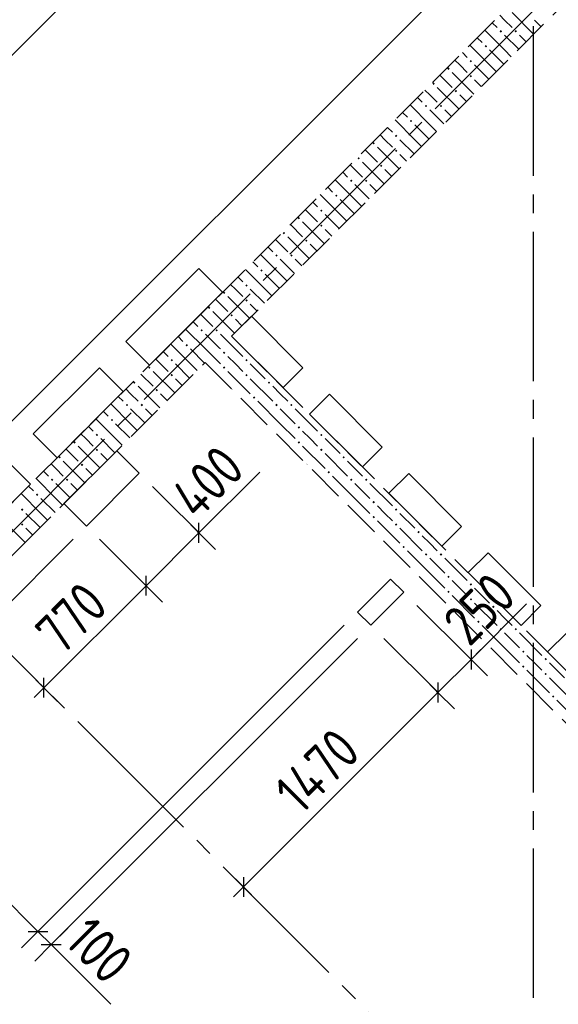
# Model space of a CAD drawing. Header units: millimetres. Extents: x 0 to 43617, y 0 to 59400.
# Tile 16 of 32: x 23628 to 26508, y 28806 to 34075. Entities that reach past the tile are written whole.
import ezdxf

# ---------------------------------------------------------------- set-up
doc = ezdxf.new("R2010")
doc.units = ezdxf.units.MM
doc.linetypes.add('______2', pattern=[270, 200, -70])
doc.linetypes.add('______5', pattern=[1100, 800, -100, 100, -100])
for name, color, linetype, lineweight in [('Standard', 7, 'Continuous', 25), ('Оси', 40, '______5', 18), ('Размерная выноска', 7, 'Continuous', 13)]:
    doc.layers.add(name, color=color, linetype=linetype, lineweight=lineweight)
doc.layers.add('ЖБ Перекрытие верхний уровень', color=7, linetype='Continuous', lineweight=25, true_color=0xe0e0ff)
doc.layers.add('ЖБ Стена верхний уровень', color=7, linetype='Continuous', lineweight=25, true_color=0x006e00)
doc.styles.add('GOST 2.304-81', font='txt')

msp = doc.modelspace()

# ---------------------------------------------------------------- hatches: boundary and pattern name
at = {"layer": 'ЖБ Стена верхний уровень', "linetype": 'Continuous', "lineweight": 18, "transparency": 33554687}
for points in [[(26194.5, 34013.1), (26201, 34019.6), (26207.5, 34013.1), (26201, 34006.6)], [(26274.5, 34013.1), (26281, 34019.6), (26287.5, 34013.1), (26281, 34006.6)], [(26114.5, 33933.1), (26121, 33939.6), (26127.4, 33933.1), (26121, 33926.6)], [(26034.5, 33853.1), (26040.9, 33859.6), (26047.4, 33853.1), (26040.9, 33846.6)], [(25914.5, 33813.1), (25921, 33819.6), (25927.4, 33813.1), (25921, 33806.6)], [(26034.5, 33773.1), (26040.9, 33779.6), (26047.4, 33773.1), (26040.9, 33766.6)], [(25834.5, 33733.1), (25840.9, 33739.6), (25847.4, 33733.1), (25840.9, 33726.6)], [(25954.4, 33693.1), (25960.9, 33699.6), (25967.4, 33693.1), (25960.9, 33686.6)], [(25794.5, 33613.1), (25801, 33619.6), (25807.5, 33613.1), (25801, 33606.6)], [(25874.5, 33613.1), (25881, 33619.6), (25887.5, 33613.1), (25881, 33606.6)], [(25714.5, 33533.1), (25721, 33539.6), (25727.4, 33533.1), (25721, 33526.6)], [(25514.5, 33413.1), (25521, 33419.6), (25527.4, 33413.1), (25521, 33406.6)], [(25634.5, 33453.1), (25640.9, 33459.6), (25647.4, 33453.1), (25640.9, 33446.6)], [(25634.5, 33373.1), (25640.9, 33379.6), (25647.4, 33373.1), (25640.9, 33366.6)], [(25434.5, 33333.1), (25440.9, 33339.6), (25447.4, 33333.1), (25440.9, 33326.6)], [(25554.4, 33293.1), (25560.9, 33299.6), (25567.4, 33293.1), (25560.9, 33286.6)], [(25394.5, 33213.1), (25401, 33219.6), (25407.5, 33213.1), (25401, 33206.6)], [(25474.5, 33213.1), (25481, 33219.6), (25487.5, 33213.1), (25481, 33206.6)], [(25314.5, 33133.1), (25321, 33139.6), (25327.4, 33133.1), (25321, 33126.6)], [(25234.5, 33053.1), (25240.9, 33059.6), (25247.4, 33053.1), (25240.9, 33046.6)], [(25114.5, 33013.1), (25121, 33019.6), (25127.4, 33013.1), (25121, 33006.6)], [(25034.5, 32933.1), (25040.9, 32939.6), (25047.4, 32933.1), (25040.9, 32926.6)], [(25234.5, 32973.1), (25240.9, 32979.6), (25247.4, 32973.1), (25240.9, 32966.6)], [(25154.4, 32893.1), (25160.9, 32899.6), (25167.4, 32893.1), (25160.9, 32886.6)], [(24994.5, 32813.1), (25001, 32819.6), (25007.5, 32813.1), (25001, 32806.6)], [(25074.5, 32813.1), (25081, 32819.6), (25087.5, 32813.1), (25081, 32806.6)], [(24914.5, 32733.1), (24921, 32739.6), (24927.4, 32733.1), (24921, 32726.6)], [(24714.5, 32613.1), (24721, 32619.6), (24727.4, 32613.1), (24721, 32606.6)], [(24834.5, 32653.1), (24840.9, 32659.6), (24847.4, 32653.1), (24840.9, 32646.6)], [(24834.5, 32573.1), (24840.9, 32579.6), (24847.4, 32573.1), (24840.9, 32566.6)], [(24634.5, 32533.1), (24640.9, 32539.6), (24647.4, 32533.1), (24640.9, 32526.6)], [(24754.4, 32493.1), (24760.9, 32499.6), (24767.4, 32493.1), (24760.9, 32486.6)], [(24594.5, 32413.1), (24601, 32419.6), (24607.5, 32413.1), (24601, 32406.6)], [(24674.5, 32413.1), (24681, 32419.6), (24687.5, 32413.1), (24681, 32406.6)], [(24514.5, 32333.1), (24521, 32339.6), (24527.4, 32333.1), (24521, 32326.6)], [(24434.5, 32253.1), (24440.9, 32259.6), (24447.4, 32253.1), (24440.9, 32246.6)], [(24714.5, 32293.1), (24721, 32299.6), (24727.4, 32293.1), (24721, 32286.6)], [(24834.5, 32253.1), (24840.9, 32259.6), (24847.4, 32253.1), (24840.9, 32246.6)], [(24314.5, 32213.1), (24321, 32219.6), (24327.4, 32213.1), (24321, 32206.6)], [(24714.5, 32213.1), (24721, 32219.6), (24727.4, 32213.1), (24721, 32206.6)], [(24434.5, 32173.1), (24440.9, 32179.6), (24447.4, 32173.1), (24440.9, 32166.6)], [(24834.5, 32173.1), (24840.9, 32179.6), (24847.4, 32173.1), (24840.9, 32166.6)], [(24234.5, 32133.1), (24240.9, 32139.6), (24247.4, 32133.1), (24240.9, 32126.6)], [(24354.4, 32093.1), (24360.9, 32099.6), (24367.4, 32093.1), (24360.9, 32086.6)], [(24760.5, 32099.2), (24760.9, 32099.6), (24767.4, 32093.1), (24767, 32092.7)], [(24954.4, 32133.1), (24960.9, 32139.6), (24967.4, 32133.1), (24960.9, 32126.6)], [(24874.5, 32053.1), (24881, 32059.6), (24887.5, 32053.1), (24881, 32046.6)], [(24194.5, 32013.1), (24201, 32019.6), (24207.5, 32013.1), (24201, 32006.6)], [(24274.5, 32013.1), (24281, 32019.6), (24287.5, 32013.1), (24281, 32006.6)], [(24994.5, 32013.1), (25001, 32019.6), (25007.5, 32013.1), (25001, 32006.6)], [(25074.5, 32013.1), (25081, 32019.6), (25087.5, 32013.1), (25081, 32006.6)], [(24114.5, 31933.1), (24121, 31939.6), (24127.4, 31933.1), (24121, 31926.6)], [(24920.5, 31939.2), (24921, 31939.6), (24927.4, 31933.1), (24927, 31932.7)], [(25114.5, 31893.1), (25121, 31899.6), (25127.4, 31893.1), (25121, 31886.6)], [(24034.5, 31853.1), (24040.9, 31859.6), (24047.4, 31853.1), (24040.9, 31846.6)], [(25234.5, 31853.1), (25240.9, 31859.6), (25247.4, 31853.1), (25240.9, 31846.6)], [(23914.5, 31813.1), (23921, 31819.6), (23927.4, 31813.1), (23921, 31806.6)], [(24034.5, 31773.1), (24040.9, 31779.6), (24047.4, 31773.1), (24040.9, 31766.6)], [(25114.5, 31813.1), (25121, 31819.6), (25127.4, 31813.1), (25121, 31806.6)], [(25234.5, 31773.1), (25240.9, 31779.6), (25247.4, 31773.1), (25240.9, 31766.6)], [(23834.5, 31733.1), (23840.9, 31739.6), (23847.4, 31733.1), (23840.9, 31726.6)], [(25354.4, 31733.1), (25360.9, 31739.6), (25367.4, 31733.1), (25360.9, 31726.6)], [(23954.4, 31693.1), (23960.9, 31699.6), (23967.4, 31693.1), (23960.9, 31686.6)], [(25160.5, 31699.2), (25160.9, 31699.6), (25167.4, 31693.1), (25167, 31692.7)], [(23794.5, 31613.1), (23801, 31619.6), (23807.5, 31613.1), (23801, 31606.6)], [(23874.5, 31613.1), (23881, 31619.6), (23887.5, 31613.1), (23881, 31606.6)], [(25274.5, 31653.1), (25281, 31659.6), (25287.5, 31653.1), (25281, 31646.6)], [(25394.5, 31613.1), (25401, 31619.6), (25407.5, 31613.1), (25401, 31606.6)], [(25474.5, 31613.1), (25481, 31619.6), (25487.5, 31613.1), (25481, 31606.6)], [(23714.5, 31533.1), (23721, 31539.6), (23727.4, 31533.1), (23721, 31526.6)], [(25320.5, 31539.2), (25321, 31539.6), (25327.4, 31533.1), (25327, 31532.7)], [(23634.5, 31453.1), (23640.9, 31459.6), (23647.4, 31453.1), (23640.9, 31446.6)], [(25514.5, 31493.1), (25521, 31499.6), (25527.4, 31493.1), (25521, 31486.6)], [(25634.5, 31453.1), (25640.9, 31459.6), (25647.4, 31453.1), (25640.9, 31446.6)], [(25514.5, 31413.1), (25521, 31419.6), (25527.4, 31413.1), (25521, 31406.6)], [(23634.5, 31373.1), (23640.9, 31379.6), (23647.4, 31373.1), (23640.9, 31366.6)], [(25634.5, 31373.1), (25640.9, 31379.6), (25647.4, 31373.1), (25640.9, 31366.6)], [(25754.4, 31333.1), (25760.9, 31339.6), (25767.4, 31333.1), (25760.9, 31326.6)], [(25560.5, 31299.2), (25560.9, 31299.6), (25567.4, 31293.1), (25567, 31292.7)], [(25674.5, 31253.1), (25681, 31259.6), (25687.5, 31253.1), (25681, 31246.6)], [(25794.5, 31213.1), (25801, 31219.6), (25807.5, 31213.1), (25801, 31206.6)], [(25874.5, 31213.1), (25881, 31219.6), (25887.5, 31213.1), (25881, 31206.6)], [(25720.5, 31139.2), (25721, 31139.6), (25727.4, 31133.1), (25727, 31132.7)], [(25914.5, 31093.1), (25921, 31099.6), (25927.4, 31093.1), (25921, 31086.6)], [(26034.5, 31053.1), (26040.9, 31059.6), (26047.4, 31053.1), (26040.9, 31046.6)], [(25914.5, 31013.1), (25921, 31019.6), (25927.4, 31013.1), (25921, 31006.6)], [(26034.5, 30973.1), (26040.9, 30979.6), (26047.4, 30973.1), (26040.9, 30966.6)], [(26154.4, 30933.1), (26160.9, 30939.6), (26167.4, 30933.1), (26160.9, 30926.6)], [(25960.5, 30899.2), (25960.9, 30899.6), (25967.4, 30893.1), (25967, 30892.7)], [(26074.5, 30853.1), (26081, 30859.6), (26087.5, 30853.1), (26081, 30846.6)], [(26194.5, 30813.1), (26201, 30819.6), (26207.5, 30813.1), (26201, 30806.6)], [(26274.5, 30813.1), (26281, 30819.6), (26287.5, 30813.1), (26281, 30806.6)], [(26120.5, 30739.2), (26121, 30739.6), (26127.4, 30733.1), (26127, 30732.7)], [(26314.5, 30693.1), (26321, 30699.6), (26327.4, 30693.1), (26321, 30686.6)], [(26314.5, 30613.1), (26321, 30619.6), (26327.4, 30613.1), (26321, 30606.6)], [(26434.5, 30653.1), (26440.9, 30659.6), (26447.4, 30653.1), (26440.9, 30646.6)], [(26434.5, 30573.1), (26440.9, 30579.6), (26447.4, 30573.1), (26440.9, 30566.6)], [(26360.5, 30499.2), (26360.9, 30499.6), (26367.4, 30493.1), (26367, 30492.7)], [(26474.5, 30453.1), (26481, 30459.6), (26487.5, 30453.1), (26481, 30446.6)]]:
    msp.add_hatch(color=7, dxfattribs=at).paths.add_polyline_path(points, flags=16)

# ---------------------------------------------------------------- linework, layer by layer
at = {"layer": 'Standard', "color": 251, "linetype": 'Continuous', "lineweight": -3, "true_color": 0x656565, "transparency": 33554687}
for p, q in [((26223.4, 36522.4), (22424.7, 32723.8)), ((24586.3, 31328.9), (24497.9, 31417.3)), ((24586.3, 31328.9), (24674.6, 31240.5)), ((23267, 30647.4), (23913.8, 31294.2)), ((24303.4, 31046), (24215, 31134.4)), ((24303.4, 31046), (24391.8, 30957.6)), ((26041.6, 30651.4), (25953.2, 30739.8)), ((26041.6, 30651.4), (26129.9, 30563)), ((23757.5, 30500.1), (23669.1, 30588.5)), ((23757.5, 30500.1), (23738.2, 30519.3)), ((25864.8, 30474.6), (25776.4, 30563)), ((23757.5, 30500.1), (23845.8, 30411.7)), ((25864.8, 30474.6), (25953.2, 30386.2)), ((24823.8, 29433.7), (24735.4, 29522.1)), ((24823.8, 29433.7), (24912.2, 29345.3)), ((24823.8, 29433.7), (24823.8, 29433.7)), ((23725.5, 29196.1), (23813.9, 29284.5)), ((23725.5, 29196.1), (23637.1, 29107.7)), ((23796.2, 29125.4), (23884.6, 29213.8)), ((23796.2, 29125.4), (23707.8, 29037))]:
    msp.add_line(p, q, dxfattribs=at)
at = {"layer": 'Standard', "color": 7, "linetype": 'Continuous', "lineweight": 25, "transparency": 33554687}
for p, q in [((24586.3, 31275.8), (24586.3, 31381.9)), ((24303.4, 30993), (24303.4, 31099.1)), ((26041.6, 30704.4), (26041.6, 30598.4)), ((23757.5, 30447), (23757.5, 30553.1)), ((25864.8, 30527.7), (25864.8, 30421.6)), ((24823.8, 29486.7), (24823.8, 29380.7)), ((23672.5, 29196.1), (23778.5, 29196.1)), ((23743.2, 29125.4), (23849.2, 29125.4))]:
    msp.add_line(p, q, dxfattribs=at)
at = {"layer": 'Standard', "color": 7, "linetype": 'Continuous', "lineweight": 13, "transparency": 33554687}
for p, q in [((24586.3, 31328.9), (24639.3, 31381.9)), ((24303.4, 31046), (24586.3, 31328.9)), ((23757.5, 30500.1), (24303.4, 31046)), ((26041.6, 30651.4), (26094.6, 30704.4)), ((26041.6, 30651.4), (25864.8, 30474.6)), ((23757.5, 30500.1), (23704.4, 30447)), ((25864.8, 30474.6), (24823.8, 29433.7)), ((22770.6, 30151), (23725.5, 29196.1)), ((24823.8, 29433.7), (24770.8, 29380.7)), ((23725.5, 29196.1), (23796.2, 29125.4)), ((23796.2, 29125.4), (23849.2, 29072.3))]:
    msp.add_line(p, q, dxfattribs=at)
at = {"layer": 'Standard', "color": 251, "linetype": 'Continuous', "lineweight": -3, "true_color": 0x656565, "transparency": 33554687}
for points in [[(24586.3, 31328.9), (24574.2, 31340.9), (24574.2, 31340.9), (24410.4, 31504.7), (24410.4, 31504.7), (24338.1, 31577.1)], [(22650.4, 30271.2), (22662.4, 30283.2), (22662.4, 30283.2), (22662.4, 30283.2), (22662.4, 30283.2), (22911.5, 30532.3), (22911.5, 30532.3), (23793.6, 31414.4)], [(24303.4, 31046), (24291.4, 31058.1), (24291.4, 31058.1), (24191.7, 31157.8), (24191.7, 31157.8), (24055.2, 31294.2)], [(26041.6, 30651.4), (26029.5, 30663.4), (26029.5, 30663.4), (25752.6, 30940.4)], [(23725.5, 29196.1), (23737.5, 29208.1), (23737.5, 29208.1), (25363.7, 30834.3)], [(23796.2, 29125.4), (23808.2, 29137.4), (23808.2, 29137.4), (25434.4, 30763.6)], [(25864.8, 30474.6), (25852.8, 30486.7), (25852.8, 30486.7), (25575.8, 30763.6)]]:
    msp.add_lwpolyline(points, dxfattribs=at)
at = {"layer": 'ЖБ Перекрытие верхний уровень', "color": 7, "linetype": 'Continuous', "lineweight": 35, "transparency": 33554687}
for p, q in [((26141.2, 34483.3), (23332.5, 31674.5)), ((24195.2, 32353.4), (24585.6, 32743.8)), ((24585.6, 32743.8), (24712.9, 32616.5)), ((24712.9, 32616.5), (24322.4, 32226.1)), ((24760.9, 32381.7), (24866.9, 32487.7)), ((24866.9, 32487.7), (25142.4, 32212.2)), ((25036.4, 32106.1), (24760.9, 32381.7)), ((24322.4, 32226.1), (24195.2, 32353.4)), ((23700.2, 31858.4), (24053.7, 32212)), ((24053.7, 32212), (24181, 32084.7)), ((25142.4, 32212.2), (25036.4, 32106.1)), ((24181, 32084.7), (23827.5, 31731.1)), ((25177.8, 31964.7), (25283.9, 32070.8)), ((25283.9, 32070.8), (25566.7, 31787.9)), ((25460.6, 31681.9), (25177.8, 31964.7)), ((23827.5, 31731.1), (23700.2, 31858.4)), ((25566.7, 31787.9), (25460.6, 31681.9)), ((24147.2, 31768), (23864.3, 31485.1)), ((24267.4, 31647.8), (24147.2, 31768)), ((23558.8, 31717), (23686, 31589.7)), ((23984.5, 31364.9), (24267.4, 31647.8)), ((25602.1, 31540.5), (25708.1, 31646.5)), ((25708.1, 31646.5), (25991, 31363.7)), ((23686, 31589.7), (23318.4, 31222)), ((25884.9, 31257.6), (25602.1, 31540.5)), ((23864.3, 31485.1), (23984.5, 31364.9)), ((25991, 31363.7), (25884.9, 31257.6)), ((26026.3, 31116.2), (26132.4, 31222.3)), ((26132.4, 31222.3), (26415.2, 30939.4)), ((26309.2, 30833.4), (26026.3, 31116.2)), ((25611.2, 31081.8), (25434.4, 30905)), ((25681.9, 31011.1), (25611.2, 31081.8)), ((25505.1, 30834.3), (25681.9, 31011.1)), ((26415.2, 30939.4), (26309.2, 30833.4)), ((25434.4, 30905), (25505.1, 30834.3)), ((26450.6, 30691.9), (26556.7, 30798)), ((26733.4, 30409.1), (26450.6, 30691.9))]:
    msp.add_line(p, q, dxfattribs=at)
at = {"layer": 'ЖБ Стена верхний уровень', "color": 251, "linetype": '______2', "lineweight": 13, "true_color": 0x656565, "transparency": 33554687}
for p, q in [((26358.9, 34262.6), (24619.4, 32523.1)), ((24760.9, 32381.7), (26500.3, 34121.1)), ((24619.4, 32523.1), (23318.4, 31222)), ((27624.6, 29517.9), (24760.9, 32381.7)), ((23459.8, 31080.6), (24619.4, 32240.2)), ((24619.4, 32240.2), (27483.2, 29376.4))]:
    msp.add_line(p, q, dxfattribs=at)
at = {"layer": 'ЖБ Стена верхний уровень', "color": 9, "linetype": 'Continuous', "lineweight": 18, "true_color": 0xc7c7c7, "transparency": 33554687}
for p, q in [((26221, 34073.1), (26195.2, 34098.9)), ((26260.9, 34113.1), (26376.6, 33997.4)), ((26155.2, 34058.9), (26181, 34033.1)), ((26260.9, 34033.1), (26221, 34073.1)), ((26381, 34073.1), (26416.6, 34037.4)), ((26221, 33913.1), (26115.2, 34018.9)), ((26221, 33993.1), (26296.6, 33917.4)), ((26301, 33993.1), (26336.6, 33957.4)), ((26140.9, 33833.1), (26035.2, 33938.9)), ((26075.2, 33978.9), (26101, 33953.1)), ((25995.2, 33898.9), (26021, 33873.1)), ((26140.9, 33913.1), (26216.6, 33837.4)), ((26221, 33913.1), (26256.6, 33877.4)), ((25981, 33833.1), (25955.2, 33858.9)), ((26021, 33793.1), (25981, 33833.1)), ((26060.9, 33833.1), (26136.6, 33757.4)), ((26140.9, 33833.1), (26176.6, 33797.4)), ((25875.2, 33778.9), (25940.9, 33713.1)), ((25940.9, 33793.1), (26056.6, 33677.4)), ((26060.9, 33753.1), (26096.6, 33717.4)), ((25821, 33673.1), (25795.2, 33698.9)), ((25860.9, 33633.1), (25821, 33673.1)), ((25860.9, 33713.1), (25976.6, 33597.4)), ((25981, 33673.1), (26016.6, 33637.4)), ((25755.2, 33658.9), (25781, 33633.1)), ((25675.2, 33578.9), (25701, 33553.1)), ((25821, 33513.1), (25715.2, 33618.9)), ((25821, 33593.1), (25896.6, 33517.4)), ((25901, 33593.1), (25936.6, 33557.4)), ((25740.9, 33433.1), (25635.2, 33538.9)), ((25595.2, 33498.9), (25621, 33473.1)), ((25740.9, 33513.1), (25816.6, 33437.4)), ((25821, 33513.1), (25856.6, 33477.4)), ((25581, 33433.1), (25555.2, 33458.9)), ((25621, 33393.1), (25581, 33433.1)), ((25660.9, 33433.1), (25736.6, 33357.4)), ((25740.9, 33433.1), (25776.6, 33397.4)), ((25475.2, 33378.9), (25540.9, 33313.1)), ((25540.9, 33393.1), (25656.6, 33277.4)), ((25460.9, 33313.1), (25576.6, 33197.4)), ((25660.9, 33353.1), (25696.6, 33317.4)), ((25355.2, 33258.9), (25381, 33233.1)), ((25421, 33273.1), (25395.2, 33298.9)), ((25460.9, 33233.1), (25421, 33273.1)), ((25581, 33273.1), (25616.6, 33237.4)), ((25421, 33113.1), (25315.2, 33218.9)), ((25275.2, 33178.9), (25301, 33153.1)), ((25421, 33193.1), (25496.6, 33117.4)), ((25501, 33193.1), (25536.6, 33157.4)), ((25195.2, 33098.9), (25221, 33073.1)), ((25340.9, 33033.1), (25235.2, 33138.9)), ((25340.9, 33113.1), (25416.6, 33037.4)), ((25421, 33113.1), (25456.6, 33077.4)), ((25181, 33033.1), (25155.2, 33058.9)), ((25140.9, 32993.1), (25256.6, 32877.4)), ((25221, 32993.1), (25181, 33033.1)), ((25260.9, 33033.1), (25336.6, 32957.4)), ((25340.9, 33033.1), (25376.6, 32997.4)), ((25075.2, 32978.9), (25140.9, 32913.1)), ((25260.9, 32953.1), (25296.6, 32917.4)), ((25021, 32873.1), (24995.2, 32898.9)), ((25060.9, 32913.1), (25176.6, 32797.4)), ((24955.2, 32858.9), (24981, 32833.1)), ((25060.9, 32833.1), (25021, 32873.1)), ((25181, 32873.1), (25216.6, 32837.4)), ((24875.2, 32778.9), (24901, 32753.1)), ((25021, 32713.1), (24915.2, 32818.9)), ((25021, 32793.1), (25096.6, 32717.4)), ((25101, 32793.1), (25136.6, 32757.4)), ((24940.9, 32633.1), (24835.2, 32738.9)), ((24795.2, 32698.9), (24821, 32673.1)), ((24940.9, 32713.1), (25016.6, 32637.4)), ((25021, 32713.1), (25056.6, 32677.4)), ((24781, 32633.1), (24755.2, 32658.9)), ((24821, 32593.1), (24781, 32633.1)), ((24860.9, 32633.1), (24936.6, 32557.4)), ((24940.9, 32633.1), (24976.6, 32597.4)), ((24675.2, 32578.9), (24740.9, 32513.1)), ((24740.9, 32593.1), (24856.6, 32477.4)), ((24860.9, 32553.1), (24896.6, 32517.4)), ((24621, 32473.1), (24595.2, 32498.9)), ((24660.9, 32433.1), (24621, 32473.1)), ((24660.9, 32513.1), (24776.6, 32397.4)), ((24781, 32473.1), (24816.6, 32437.4)), ((24621, 32313.1), (24515.2, 32418.9)), ((24555.2, 32458.9), (24581, 32433.1)), ((24475.2, 32378.9), (24501, 32353.1)), ((24621, 32393.1), (24696.6, 32317.4)), ((24701, 32393.1), (24736.6, 32357.4)), ((24736.6, 32357.4), (24821, 32273.1)), ((24540.9, 32233.1), (24435.2, 32338.9)), ((24540.9, 32313.1), (24616.6, 32237.4)), ((24621, 32313.1), (24656.6, 32277.4)), ((24696.6, 32317.4), (24701, 32313.1)), ((24381, 32233.1), (24355.2, 32258.9)), ((24395.2, 32298.9), (24421, 32273.1)), ((24656.6, 32277.4), (24701, 32233.1)), ((24781, 32233.1), (24740.9, 32273.1)), ((24421, 32193.1), (24381, 32233.1)), ((24460.9, 32233.1), (24536.6, 32157.4)), ((24540.9, 32233.1), (24576.6, 32197.4)), ((24821, 32193.1), (24781, 32233.1)), ((24860.9, 32233.1), (24940.9, 32153.1)), ((24275.2, 32178.9), (24340.9, 32113.1)), ((24340.9, 32193.1), (24456.6, 32077.4)), ((24460.9, 32153.1), (24496.6, 32117.4)), ((24740.9, 32193.1), (24860.9, 32073.1)), ((24860.9, 32153.1), (24981, 32033.1)), ((24221, 32073.1), (24195.2, 32098.9)), ((24260.9, 32113.1), (24376.6, 31997.4)), ((25021, 32073.1), (24981, 32113.1)), ((24155.2, 32058.9), (24181, 32033.1)), ((24260.9, 32033.1), (24221, 32073.1)), ((24381, 32073.1), (24416.6, 32037.4)), ((25060.9, 32033.1), (25021, 32073.1)), ((24221, 31913.1), (24115.2, 32018.9)), ((24221, 31993.1), (24296.6, 31917.4)), ((24301, 31993.1), (24336.6, 31957.4)), ((25021, 31913.1), (24901, 32033.1)), ((25021, 31993.1), (25101, 31913.1)), ((25101, 31993.1), (25221, 31873.1)), ((24140.9, 31833.1), (24035.2, 31938.9)), ((24075.2, 31978.9), (24101, 31953.1)), ((23995.2, 31898.9), (24021, 31873.1)), ((24140.9, 31913.1), (24216.6, 31837.4)), ((24221, 31913.1), (24256.6, 31877.4)), ((25021, 31913.1), (25101, 31833.1)), ((23981, 31833.1), (23955.2, 31858.9)), ((24021, 31793.1), (23981, 31833.1)), ((24060.9, 31833.1), (24136.6, 31757.4)), ((24140.9, 31833.1), (24176.6, 31797.4)), ((25181, 31833.1), (25140.9, 31873.1)), ((25221, 31793.1), (25181, 31833.1)), ((25260.9, 31833.1), (25340.9, 31753.1)), ((23875.2, 31778.9), (23940.9, 31713.1)), ((23940.9, 31793.1), (24056.6, 31677.4)), ((25140.9, 31793.1), (25260.9, 31673.1)), ((24060.9, 31753.1), (24096.6, 31717.4)), ((25260.9, 31753.1), (25381, 31633.1)), ((23821, 31673.1), (23795.2, 31698.9)), ((23860.9, 31633.1), (23821, 31673.1)), ((23860.9, 31713.1), (23976.6, 31597.4)), ((23981, 31673.1), (24016.6, 31637.4)), ((25421, 31673.1), (25381, 31713.1)), ((25460.9, 31633.1), (25421, 31673.1)), ((23821, 31513.1), (23715.2, 31618.9)), ((23755.2, 31658.9), (23781, 31633.1)), ((25421, 31513.1), (25301, 31633.1)), ((23675.2, 31578.9), (23701, 31553.1)), ((23821, 31593.1), (23896.6, 31517.4)), ((23901, 31593.1), (23936.6, 31557.4)), ((25421, 31593.1), (25501, 31513.1)), ((25501, 31593.1), (25621, 31473.1)), ((23740.9, 31433.1), (23635.2, 31538.9)), ((23740.9, 31513.1), (23816.6, 31437.4)), ((23821, 31513.1), (23856.6, 31477.4)), ((25421, 31513.1), (25501, 31433.1)), ((25581, 31433.1), (25540.9, 31473.1)), ((23660.9, 31433.1), (23736.6, 31357.4)), ((23740.9, 31433.1), (23776.6, 31397.4)), ((25621, 31393.1), (25581, 31433.1)), ((25660.9, 31433.1), (25740.9, 31353.1)), ((23540.9, 31393.1), (23656.6, 31277.4)), ((25540.9, 31393.1), (25660.9, 31273.1)), ((23660.9, 31353.1), (23696.6, 31317.4)), ((25660.9, 31353.1), (25781, 31233.1)), ((25821, 31273.1), (25781, 31313.1)), ((25860.9, 31233.1), (25821, 31273.1)), ((25821, 31113.1), (25701, 31233.1)), ((25821, 31193.1), (25901, 31113.1)), ((25901, 31193.1), (26021, 31073.1)), ((25821, 31113.1), (25901, 31033.1)), ((25981, 31033.1), (25940.9, 31073.1)), ((25940.9, 30993.1), (26060.9, 30873.1)), ((26021, 30993.1), (25981, 31033.1)), ((26060.9, 31033.1), (26140.9, 30953.1)), ((26060.9, 30953.1), (26181, 30833.1)), ((26221, 30873.1), (26181, 30913.1)), ((26221, 30713.1), (26101, 30833.1)), ((26260.9, 30833.1), (26221, 30873.1)), ((26221, 30793.1), (26301, 30713.1)), ((26301, 30793.1), (26421, 30673.1)), ((26221, 30713.1), (26301, 30633.1)), ((26381, 30633.1), (26340.9, 30673.1)), ((26421, 30593.1), (26381, 30633.1)), ((26460.9, 30633.1), (26540.9, 30553.1)), ((26340.9, 30593.1), (26460.9, 30473.1)), ((26460.9, 30553.1), (26581, 30433.1)), ((26621, 30313.1), (26501, 30433.1))]:
    msp.add_line(p, q, dxfattribs=at)
at = {"layer": 'Оси', "color": 8, "linetype": '______5', "lineweight": -3, "transparency": 33554687}
for p, q in [((26374, 51640), (26374, 7100)), ((9515.6, 17263.7), (28171.9, 35920)), ((29170.5, 25087.1), (21090.3, 33167.2))]:
    msp.add_line(p, q, dxfattribs=at)
at = {"layer": 'Размерная выноска', "color": 7, "linetype": 'Continuous', "lineweight": 25, "transparency": 33554687}
for p, q in [((24586.3, 31328.9), (24911.5, 31654.1)), ((26041.6, 30651.4), (26338.5, 30948.4)), ((23796.2, 29125.4), (24114.4, 28807.2))]:
    msp.add_line(p, q, dxfattribs=at)

# ---------------------------------------------------------------- texts
at = {"layer": 'Standard', "color": 7, "linetype": 'Continuous', "lineweight": 25, "transparency": 33554687, "char_height": 220, "attachment_point": 7, "style": 'GOST 2.304-81'}
for s, insert, width, rotation in [('400', (24577.4, 31390.8), 531.968, 45), ('250', (26032.7, 30713.3), 516.388, 45), ('770', (23851.3, 30664.6), 531.968, 45), ('1470', (25132, 29812.6), 625.747, 45), ('1350', (23117.6, 29874.8), 594.591, 315), ('100', (23858.1, 29134.2), 485.089, 315)]:
    msp.add_mtext(s, dxfattribs=dict(at, insert=insert, width=width, rotation=rotation))

doc.saveas('drawing.dxf')
